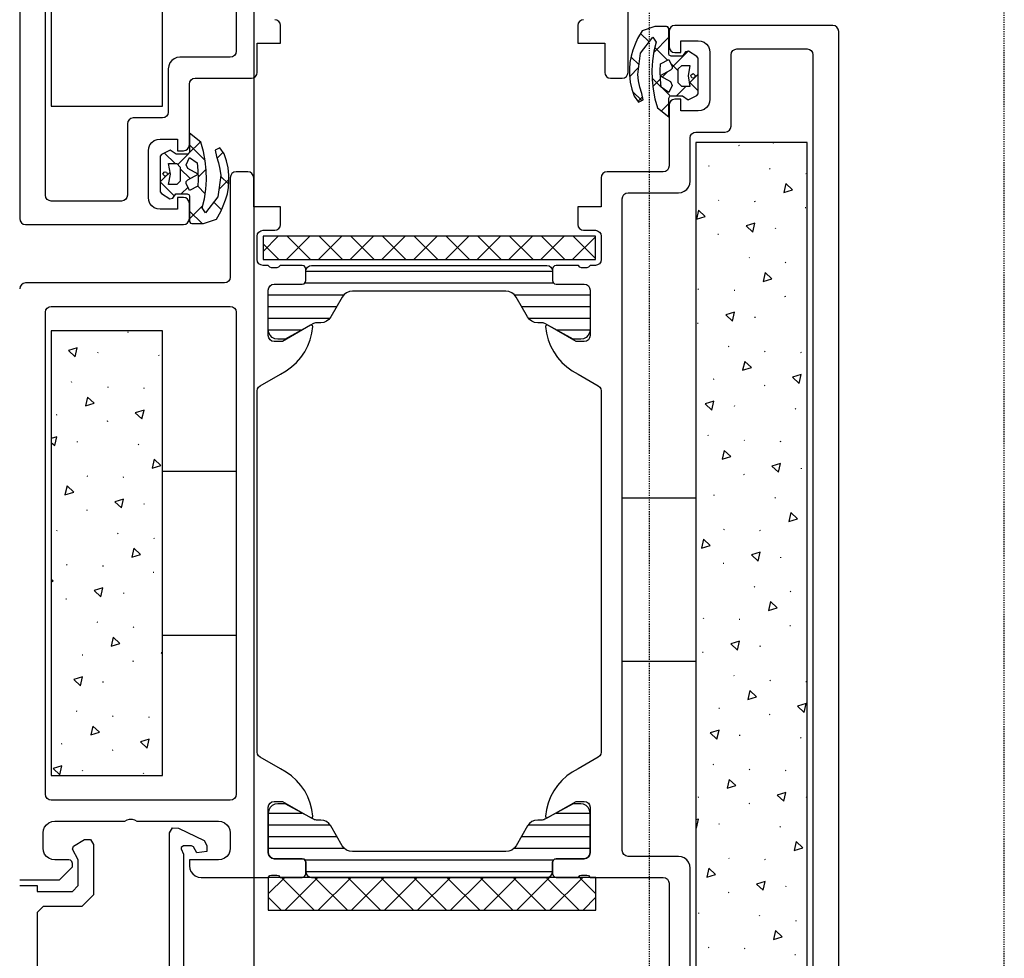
# Model space of a CAD drawing. Header units: millimetres. Extents: x -4577 to 1032787, y -66234 to 201209.
# Tile 14 of 256: x 15831 to 15915, y -53720 to -53639. Entities that reach past the tile are written whole.
import ezdxf

# ---------------------------------------------------------------- set-up
doc = ezdxf.new("R2010")
doc.units = ezdxf.units.MM
doc.linetypes.add('510_5_2OG_ELT_1004$0$11-07-22_DS_2OG$0$AUSGEZOGEN', pattern=[0])
doc.linetypes.add('510_5_2OG_ELT_1004$0$11-07-22_DS_2OG$0$VERDECKT2_S2', pattern=[0.17, 0.1, -0.07])
doc.layers.add('510_5_2OG_ELT_1004$0$11-07-22_DS_2OG$0$Nichttragende_Bauteile', color=8, linetype='510_5_2OG_ELT_1004$0$11-07-22_DS_2OG$0$AUSGEZOGEN')
doc.layers.add('510_5_2OG_ELT_1004$0$11-07-22_DS_2OG$0$Tragende_Bauteile', color=8, linetype='510_5_2OG_ELT_1004$0$11-07-22_DS_2OG$0$AUSGEZOGEN')

# ---------------------------------------------------------------- blocks, each defined once
blk = doc.blocks.new('510_5_2OG_ELT_1004')
at = {"layer": '510_5_2OG_ELT_1004$0$11-07-22_DS_2OG$0$Nichttragende_Bauteile', "linetype": '510_5_2OG_ELT_1004$0$11-07-22_DS_2OG$0$AUSGEZOGEN'}
for p, q in [((15850.898, -54861.698), (15850.898, -53590.751)), ((15884.058, -53640.212), (15883.678, -53640.872)), ((15884.669, -53641.157), (15883.937, -53640.424)), ((15884.669, -53641.157), (15883.937, -53640.424)), ((15885.148, -53639.822), (15884.058, -53640.212)), ((15886.148, -53639.822), (15885.148, -53639.822)), ((15886.268, -53639.852), (15886.148, -53639.822)), ((15886.358, -53640.017), (15886.17, -53639.829)), ((15886.358, -53640.017), (15886.17, -53639.829)), ((15886.358, -53640.012), (15886.268, -53639.852)), ((15886.358, -53642.162), (15886.358, -53640.012)), ((15883.468, -53641.342), (15883.278, -53641.862)), ((15883.678, -53640.872), (15883.468, -53641.342)), ((15883.938, -53642.112), (15884.978, -53640.752)), ((15884.978, -53640.752), (15885.258, -53641.162)), ((15886.358, -53640.752), (15885.064, -53642.046)), ((15886.358, -53640.752), (15885.064, -53642.046)), ((15885.258, -53641.162), (15885.078, -53641.952)), ((15883.278, -53641.862), (15883.118, -53642.382)), ((15883.688, -53643.932), (15883.938, -53642.112)), ((15885.078, -53641.952), (15884.958, -53642.762)), ((15886.237, -53642.724), (15885.15, -53641.637)), ((15886.237, -53642.724), (15885.15, -53641.637)), ((15886.388, -53642.282), (15886.358, -53642.162)), ((15887.988, -53641.951), (15886.628, -53643.311)), ((15887.988, -53641.951), (15886.628, -53643.311)), ((15887.768, -53641.992), (15887.518, -53642.362)), ((15888.028, -53641.942), (15887.768, -53641.992)), ((15888.748, -53642.412), (15888.028, -53641.942)), ((15883.018, -53642.912), (15882.988, -53643.462)), ((15883.118, -53642.382), (15883.018, -53642.912)), ((15883.8, -53643.116), (15883.11, -53642.426)), ((15883.8, -53643.116), (15883.11, -53642.426)), ((15884.958, -53642.762), (15884.908, -53643.572)), ((15885.608, -53643.592), (15885.648, -53643.022)), ((15885.648, -53643.022), (15886.358, -53642.662)), ((15886.358, -53642.662), (15886.628, -53643.252)), ((15886.558, -53642.362), (15886.388, -53642.282)), ((15887.148, -53643.635), (15886.512, -53642.999)), ((15887.148, -53643.635), (15886.512, -53642.999)), ((15887.518, -53642.362), (15886.558, -53642.362)), ((15888.848, -53642.542), (15888.748, -53642.412)), ((15888.848, -53645.582), (15888.848, -53642.542)), ((15882.988, -53643.462), (15882.988, -53643.962)), ((15883.769, -53643.341), (15883.004, -53644.106)), ((15883.769, -53643.341), (15883.004, -53644.106)), ((15883.748, -53644.482), (15883.688, -53643.932)), ((15884.908, -53643.572), (15884.928, -53644.392)), ((15885.628, -53644.352), (15885.608, -53643.592)), ((15886.498, -53643.572), (15885.618, -53644.062)), ((15886.199, -53643.739), (15885.785, -53644.154)), ((15886.199, -53643.739), (15885.785, -53644.154)), ((15886.628, -53643.412), (15886.498, -53643.572)), ((15886.628, -53643.252), (15886.628, -53643.412)), ((15887.148, -53643.462), (15887.448, -53643.162)), ((15887.148, -53644.662), (15887.148, -53643.462)), ((15887.448, -53643.162), (15888.148, -53643.162)), ((15888.148, -53643.162), (15887.988, -53644.062)), ((15888.848, -53643.919), (15888.096, -53644.671)), ((15888.848, -53643.919), (15888.096, -53644.671)), ((15888.258, -53643.962), (15888.428, -53643.862)), ((15888.428, -53643.862), (15888.628, -53644.062)), ((15882.988, -53643.962), (15883.058, -53644.592)), ((15883.058, -53644.592), (15883.188, -53645.202)), ((15883.868, -53645.022), (15883.748, -53644.482)), ((15886.478, -53645.793), (15884.924, -53644.24)), ((15886.478, -53645.793), (15884.924, -53644.24)), ((15884.928, -53644.392), (15885.008, -53645.202)), ((15885.627, -53644.312), (15884.984, -53644.955)), ((15885.627, -53644.312), (15884.984, -53644.955)), ((15885.618, -53644.062), (15886.498, -53644.542)), ((15885.698, -53645.012), (15885.628, -53644.352)), ((15886.498, -53644.542), (15886.638, -53644.862)), ((15887.448, -53644.962), (15887.148, -53644.662)), ((15887.988, -53644.062), (15888.148, -53644.962)), ((15888.848, -53645.335), (15888.077, -53644.564)), ((15888.848, -53645.335), (15888.077, -53644.564)), ((15888.228, -53644.062), (15888.258, -53643.962)), ((15888.328, -53644.232), (15888.228, -53644.062)), ((15888.428, -53644.262), (15888.328, -53644.232)), ((15888.528, -53644.232), (15888.428, -53644.262)), ((15888.628, -53644.062), (15888.528, -53644.232)), ((15883.188, -53645.202), (15883.378, -53645.802)), ((15884.028, -53646.172), (15883.248, -53645.392)), ((15884.028, -53646.172), (15883.248, -53645.392)), ((15884.038, -53645.552), (15883.868, -53645.022)), ((15884.148, -53646.112), (15884.038, -53645.552)), ((15885.008, -53645.202), (15885.158, -53646.002)), ((15886.358, -53645.472), (15885.698, -53645.012)), ((15886.638, -53644.862), (15886.358, -53645.472)), ((15887.804, -53644.963), (15886.994, -53645.773)), ((15887.804, -53644.963), (15886.994, -53645.773)), ((15888.148, -53644.962), (15887.448, -53644.962)), ((15888.738, -53645.722), (15888.848, -53645.582)), ((15883.378, -53645.802), (15883.758, -53646.302)), ((15884.095, -53645.844), (15883.705, -53646.234)), ((15884.095, -53645.844), (15883.705, -53646.234)), ((15883.758, -53646.302), (15884.148, -53646.112)), ((15885.158, -53646.002), (15885.378, -53646.792)), ((15886.358, -53646.409), (15885.716, -53647.052)), ((15886.358, -53646.409), (15885.716, -53647.052)), ((15886.358, -53645.972), (15886.438, -53645.802)), ((15886.358, -53647.542), (15886.358, -53645.972)), ((15886.438, -53645.802), (15886.558, -53645.772)), ((15886.558, -53645.772), (15887.508, -53645.772)), ((15887.508, -53645.772), (15887.998, -53646.112)), ((15887.998, -53646.112), (15888.738, -53645.722)), ((15885.378, -53646.792), (15886.358, -53647.542)), ((15846.358, -53649.713), (15845.378, -53648.963)), ((15845.378, -53648.963), (15845.378, -53650.533)), ((15846.316, -53649.681), (15845.301, -53650.697)), ((15846.316, -53649.681), (15845.301, -53650.697)), ((15846.578, -53650.503), (15846.358, -53649.713)), ((15843.738, -53650.393), (15842.998, -53650.783)), ((15844.144, -53651.543), (15843.251, -53650.65)), ((15844.144, -53651.543), (15843.251, -53650.65)), ((15844.228, -53650.733), (15843.738, -53650.393)), ((15845.378, -53650.533), (15845.298, -53650.703)), ((15846.727, -53651.297), (15845.378, -53649.948)), ((15846.727, -53651.297), (15845.378, -53649.948)), ((15846.728, -53651.303), (15846.578, -53650.503)), ((15847.978, -53650.203), (15847.588, -53650.393)), ((15847.588, -53650.393), (15847.698, -53650.953)), ((15848.257, -53650.57), (15847.74, -53651.086)), ((15848.257, -53650.57), (15847.74, -53651.086)), ((15848.358, -53650.703), (15847.978, -53650.203)), ((15892.357, -53650.001), (15892.295, -53650.02)), ((15842.998, -53650.783), (15842.888, -53650.923)), ((15842.888, -53650.923), (15842.888, -53653.963)), ((15845.178, -53650.733), (15844.228, -53650.733)), ((15845.293, -53650.704), (15844.371, -53651.626)), ((15845.293, -53650.704), (15844.371, -53651.626)), ((15845.098, -53651.643), (15845.378, -53651.033)), ((15845.298, -53650.703), (15845.178, -53650.733)), ((15845.378, -53651.033), (15846.038, -53651.493)), ((15846.038, -53651.493), (15846.108, -53652.153)), ((15846.808, -53652.113), (15846.728, -53651.303)), ((15847.698, -53650.953), (15847.868, -53651.483)), ((15847.868, -53651.483), (15847.988, -53652.023)), ((15848.548, -53651.303), (15848.358, -53650.703)), ((15848.678, -53651.913), (15848.548, -53651.303)), ((15843.108, -53652.443), (15843.208, -53652.273)), ((15843.208, -53652.273), (15843.308, -53652.243)), ((15843.308, -53652.243), (15843.408, -53652.273)), ((15843.408, -53652.273), (15843.508, -53652.443)), ((15843.719, -53652.279), (15843.488, -53652.51)), ((15843.719, -53652.279), (15843.488, -53652.51)), ((15843.748, -53652.443), (15843.588, -53651.543)), ((15843.588, -53651.543), (15844.288, -53651.543)), ((15844.288, -53651.543), (15844.588, -53651.843)), ((15844.588, -53651.843), (15844.588, -53653.043)), ((15845.428, -53652.827), (15844.588, -53651.987)), ((15845.428, -53652.827), (15844.588, -53651.987)), ((15845.238, -53651.963), (15845.098, -53651.643)), ((15846.118, -53652.443), (15845.238, -53651.963)), ((15846.108, -53652.153), (15846.128, -53652.913)), ((15846.799, -53652.027), (15846.122, -53652.704)), ((15846.799, -53652.027), (15846.122, -53652.704)), ((15846.828, -53652.933), (15846.808, -53652.113)), ((15847.988, -53652.023), (15848.048, -53652.573)), ((15848.748, -53652.543), (15848.678, -53651.913)), ((15889.761, -53651.737), (15889.746, -53651.8)), ((15895.012, -53652.015), (15894.964, -53651.971)), ((15843.421, -53652.577), (15842.888, -53653.11)), ((15843.421, -53652.577), (15842.888, -53653.11)), ((15844.096, -53654.323), (15842.888, -53653.115)), ((15844.096, -53654.323), (15842.888, -53653.115)), ((15843.308, -53652.643), (15843.108, -53652.443)), ((15843.478, -53652.543), (15843.308, -53652.643)), ((15843.508, -53652.443), (15843.478, -53652.543)), ((15843.588, -53653.343), (15843.748, -53652.443)), ((15844.588, -53653.043), (15844.288, -53653.343)), ((15845.108, -53653.093), (15845.238, -53652.933)), ((15845.108, -53653.253), (15845.108, -53653.093)), ((15845.238, -53652.933), (15846.118, -53652.443)), ((15846.128, -53652.913), (15846.088, -53653.483)), ((15846.778, -53653.743), (15846.828, -53652.933)), ((15848.048, -53652.573), (15847.798, -53654.393)), ((15848.748, -53652.907), (15847.883, -53653.771)), ((15848.748, -53652.907), (15847.883, -53653.771)), ((15848.734, -53653.304), (15848.043, -53652.613)), ((15848.734, -53653.304), (15848.043, -53652.613)), ((15848.718, -53653.593), (15848.748, -53653.043)), ((15848.748, -53653.043), (15848.748, -53652.543)), ((15898.047, -53652.382), (15898.094, -53652.427)), ((15842.888, -53653.963), (15842.988, -53654.093)), ((15844.288, -53653.343), (15843.588, -53653.343)), ((15845.254, -53653.572), (15844.683, -53654.143)), ((15845.254, -53653.572), (15844.683, -53654.143)), ((15845.378, -53653.843), (15845.108, -53653.253)), ((15846.088, -53653.483), (15845.378, -53653.843)), ((15846.722, -53654.121), (15846.086, -53653.484)), ((15846.722, -53654.121), (15846.086, -53653.484)), ((15846.658, -53654.553), (15846.778, -53653.743)), ((15848.618, -53654.123), (15848.718, -53653.593)), ((15896.343, -53653.256), (15896.167, -53654.016)), ((15896.167, -53654.016), (15896.913, -53653.788)), ((15896.913, -53653.788), (15896.343, -53653.256)), ((15842.988, -53654.093), (15843.708, -53654.563)), ((15843.708, -53654.563), (15843.968, -53654.513)), ((15843.968, -53654.513), (15844.218, -53654.143)), ((15844.218, -53654.143), (15845.178, -53654.143)), ((15845.178, -53654.143), (15845.348, -53654.223)), ((15845.348, -53654.223), (15845.378, -53654.343)), ((15845.378, -53654.343), (15845.378, -53656.493)), ((15846.478, -53655.343), (15846.658, -53654.553)), ((15847.798, -53654.393), (15846.758, -53655.753)), ((15848.112, -53655.511), (15847.45, -53654.848)), ((15848.112, -53655.511), (15847.45, -53654.848)), ((15848.268, -53655.163), (15848.458, -53654.643)), ((15848.458, -53654.643), (15848.618, -53654.123)), ((15890.588, -53654.663), (15890.635, -53654.707)), ((15893.681, -53654.777), (15893.743, -53654.758)), ((15846.527, -53655.127), (15845.378, -53656.277)), ((15846.527, -53655.127), (15845.378, -53656.277)), ((15846.456, -53656.683), (15845.378, -53655.605)), ((15846.456, -53656.683), (15845.378, -53655.605)), ((15846.758, -53655.753), (15846.478, -53655.343)), ((15847.678, -53656.293), (15848.058, -53655.633)), ((15848.058, -53655.633), (15848.268, -53655.163)), ((15898.062, -53655.321), (15897.999, -53655.34)), ((15845.378, -53656.493), (15845.468, -53656.653)), ((15846.588, -53656.683), (15847.678, -53656.293)), ((15888.708, -53656.297), (15889.454, -53656.069)), ((15845.468, -53656.653), (15845.588, -53656.683)), ((15845.588, -53656.683), (15846.588, -53656.683)), ((15895.466, -53657.056), (15895.451, -53657.12)), ((15852.965, -53657.753), (15851.668, -53659.05)), ((15855.68, -53657.753), (15853.68, -53659.753)), ((15855.736, -53659.753), (15853.736, -53657.753)), ((15858.395, -53657.753), (15856.395, -53659.753)), ((15858.451, -53659.753), (15856.451, -53657.753)), ((15861.11, -53657.753), (15859.11, -53659.753)), ((15861.167, -53659.753), (15859.167, -53657.753)), ((15863.826, -53657.753), (15861.826, -53659.753)), ((15863.882, -53659.753), (15861.882, -53657.753)), ((15866.541, -53657.753), (15864.541, -53659.753)), ((15866.597, -53659.753), (15864.597, -53657.753)), ((15869.256, -53657.753), (15867.256, -53659.753)), ((15869.313, -53659.753), (15867.313, -53657.753)), ((15871.972, -53657.753), (15869.972, -53659.753)), ((15872.028, -53659.753), (15870.028, -53657.753)), ((15874.687, -53657.753), (15872.687, -53659.753)), ((15874.743, -53659.753), (15872.743, -53657.753)), ((15877.402, -53657.753), (15875.402, -53659.753)), ((15877.459, -53659.753), (15875.459, -53657.753)), ((15880.068, -53657.803), (15878.117, -53659.753)), ((15880.068, -53659.647), (15878.174, -53657.753)), ((15890.602, -53657.602), (15890.54, -53657.621)), ((15853.021, -53659.753), (15851.668, -53658.4)), ((15893.257, -53659.615), (15893.21, -53659.571)), ((15855.318, -53660.753), (15876.418, -53660.753)), ((15896.292, -53659.982), (15896.34, -53660.027)), ((15894.588, -53660.857), (15894.413, -53661.617)), ((15894.413, -53661.617), (15895.159, -53661.389)), ((15895.159, -53661.389), (15894.588, -53660.857)), ((15855.228, -53661.753), (15876.508, -53661.753)), ((15888.833, -53662.263), (15888.881, -53662.307)), ((15891.926, -53662.377), (15891.989, -53662.358)), ((15852.118, -53662.753), (15858.595, -53662.753)), ((15858.442, -53662.953), (15857.461, -53664.653)), ((15873.141, -53662.753), (15879.618, -53662.753)), ((15874.275, -53664.653), (15873.294, -53662.953)), ((15896.307, -53662.921), (15896.245, -53662.94)), ((15852.118, -53663.753), (15857.98, -53663.753)), ((15873.756, -53663.753), (15879.618, -53663.753)), ((15852.118, -53664.753), (15857.384, -53664.753)), ((15874.352, -53664.753), (15879.618, -53664.753)), ((15891.956, -53664.251), (15891.21, -53664.479)), ((15891.21, -53664.479), (15891.78, -53665.011)), ((15891.78, -53665.011), (15891.956, -53664.251)), ((15893.711, -53664.657), (15893.696, -53664.72)), ((15852.118, -53665.753), (15855.011, -53665.753)), ((15876.725, -53665.753), (15879.618, -53665.753)), ((15888.848, -53665.202), (15888.786, -53665.221)), ((15840.143, -53665.965), (15840.081, -53665.984)), ((15835.792, -53667.295), (15835.046, -53667.523)), ((15835.616, -53668.055), (15835.792, -53667.295)), ((15891.503, -53667.215), (15891.455, -53667.171)), ((15835.046, -53667.523), (15835.616, -53668.055)), ((15837.547, -53667.7), (15837.532, -53667.764)), ((15842.798, -53667.979), (15842.75, -53667.934)), ((15894.538, -53667.583), (15894.585, -53667.627)), ((15897.631, -53667.696), (15897.693, -53667.677)), ((15892.658, -53669.217), (15893.404, -53668.989)), ((15890.172, -53669.977), (15890.234, -53669.958)), ((15897.485, -53670.331), (15897.66, -53669.571)), ((15835.338, -53670.259), (15835.291, -53670.215)), ((15838.373, -53670.626), (15838.421, -53670.671)), ((15841.467, -53670.74), (15841.529, -53670.721)), ((15894.552, -53670.521), (15894.49, -53670.54)), ((15836.67, -53671.5), (15836.494, -53672.26)), ((15837.24, -53672.032), (15836.67, -53671.5)), ((15836.494, -53672.26), (15837.24, -53672.032)), ((15891.956, -53672.257), (15891.942, -53672.32)), ((15897.207, -53672.535), (15897.16, -53672.491)), ((15834.008, -53673.021), (15834.07, -53673.002)), ((15841.496, -53672.615), (15840.75, -53672.843)), ((15840.75, -53672.843), (15841.321, -53673.375)), ((15841.321, -53673.375), (15841.496, -53672.615)), ((15838.388, -53673.565), (15838.326, -53673.584)), ((15834.037, -53674.895), (15833.568, -53675.039)), ((15833.862, -53675.655), (15834.037, -53674.895)), ((15889.748, -53674.815), (15889.701, -53674.771)), ((15833.568, -53675.381), (15833.862, -53675.655)), ((15835.792, -53675.3), (15835.778, -53675.364)), ((15841.043, -53675.579), (15840.995, -53675.534)), ((15892.783, -53675.183), (15892.831, -53675.227)), ((15895.876, -53675.296), (15895.939, -53675.277)), ((15891.079, -53676.057), (15890.904, -53676.817)), ((15890.904, -53676.817), (15891.65, -53676.589)), ((15891.649, -53676.589), (15891.079, -53676.057)), ((15842.199, -53677.58), (15842.945, -53677.352)), ((15897.661, -53677.576), (15897.646, -53677.64)), ((15833.584, -53677.859), (15833.568, -53677.844)), ((15836.619, -53678.226), (15836.666, -53678.271)), ((15839.712, -53678.34), (15839.774, -53678.321)), ((15849.368, -53677.853), (15843.068, -53677.853)), ((15892.798, -53678.121), (15892.736, -53678.14)), ((15834.915, -53679.101), (15834.739, -53679.861)), ((15835.485, -53679.632), (15834.915, -53679.101)), ((15834.739, -53679.861), (15835.485, -53679.633)), ((15882.368, -53680.103), (15888.668, -53680.103)), ((15890.202, -53679.857), (15890.187, -53679.92)), ((15895.453, -53680.135), (15895.405, -53680.091)), ((15839.742, -53680.215), (15838.996, -53680.443)), ((15838.996, -53680.443), (15839.566, -53680.975)), ((15839.566, -53680.975), (15839.742, -53680.215)), ((15841.497, -53680.62), (15841.482, -53680.683)), ((15836.634, -53681.165), (15836.571, -53681.184)), ((15896.608, -53682.136), (15897.354, -53681.908)), ((15834.038, -53682.901), (15834.023, -53682.964)), ((15839.288, -53683.179), (15839.241, -53683.135)), ((15891.028, -53682.783), (15891.076, -53682.827)), ((15894.122, -53682.897), (15894.184, -53682.877)), ((15842.323, -53683.546), (15842.371, -53683.59)), ((15889.324, -53683.657), (15889.149, -53684.417)), ((15889.149, -53684.417), (15889.895, -53684.189)), ((15889.895, -53684.189), (15889.324, -53683.657)), ((15840.619, -53684.42), (15840.444, -53685.18)), ((15840.444, -53685.18), (15841.19, -53684.952)), ((15841.19, -53684.952), (15840.619, -53684.42)), ((15895.906, -53685.176), (15895.892, -53685.24)), ((15834.864, -53685.826), (15834.912, -53685.871)), ((15837.958, -53685.94), (15838.02, -53685.921)), ((15891.043, -53685.721), (15890.981, -53685.74)), ((15842.338, -53686.485), (15842.276, -53686.504)), ((15833.731, -53687.233), (15833.568, -53687.081)), ((15833.568, -53687.282), (15833.731, -53687.233)), ((15893.698, -53687.735), (15893.65, -53687.691)), ((15837.241, -53688.043), (15837.811, -53688.575)), ((15839.742, -53688.22), (15839.728, -53688.283)), ((15896.733, -53688.102), (15896.78, -53688.147)), ((15834.879, -53688.765), (15834.817, -53688.784)), ((15895.029, -53688.976), (15894.854, -53689.736)), ((15895.599, -53689.508), (15895.029, -53688.976)), ((15894.854, -53689.736), (15895.599, -53689.508)), ((15837.534, -53690.779), (15837.486, -53690.735)), ((15889.274, -53690.383), (15889.321, -53690.427)), ((15892.367, -53690.497), (15892.429, -53690.478)), ((15896.748, -53691.041), (15896.686, -53691.06)), ((15840.569, -53691.146), (15840.616, -53691.19)), ((15843.068, -53691.853), (15849.368, -53691.853)), ((15838.865, -53692.02), (15838.689, -53692.78)), ((15838.689, -53692.78), (15839.435, -53692.552)), ((15839.435, -53692.552), (15838.865, -53692.02)), ((15892.221, -53693.131), (15892.397, -53692.371)), ((15836.203, -53693.54), (15836.265, -53693.521)), ((15843.068, -53693.325), (15842.946, -53693.363)), ((15842.946, -53693.363), (15843.068, -53693.477)), ((15889.289, -53693.321), (15889.226, -53693.34)), ((15894.152, -53692.776), (15894.137, -53692.84)), ((15840.584, -53694.085), (15840.521, -53694.104)), ((15888.668, -53694.103), (15882.368, -53694.103)), ((15837.988, -53695.82), (15837.973, -53695.884)), ((15891.943, -53695.335), (15891.896, -53695.291)), ((15894.978, -53695.702), (15895.026, -53695.747)), ((15898.072, -53695.816), (15898.134, -53695.797)), ((15893.274, -53696.576), (15893.099, -53697.336)), ((15893.845, -53697.108), (15893.274, -53696.576)), ((15893.099, -53697.337), (15893.845, -53697.108)), ((15897.926, -53698.451), (15898.101, -53697.691)), ((15835.779, -53698.379), (15835.732, -53698.335)), ((15890.613, -53698.097), (15890.675, -53698.078)), ((15894.993, -53698.641), (15894.931, -53698.66)), ((15838.814, -53698.746), (15838.862, -53698.79)), ((15841.908, -53698.86), (15841.97, -53698.841)), ((15837.11, -53699.62), (15836.935, -53700.38)), ((15836.935, -53700.38), (15837.681, -53700.152)), ((15837.681, -53700.152), (15837.11, -53699.62)), ((15834.448, -53701.14), (15834.511, -53701.121)), ((15841.191, -53700.963), (15841.761, -53701.495)), ((15892.397, -53700.377), (15892.383, -53700.44)), ((15897.648, -53700.655), (15897.6, -53700.61)), ((15838.829, -53701.685), (15838.767, -53701.704)), ((15834.478, -53703.015), (15833.732, -53703.243)), ((15836.233, -53703.42), (15836.218, -53703.484)), ((15841.484, -53703.699), (15841.436, -53703.654)), ((15890.189, -53702.935), (15890.141, -53702.891)), ((15893.224, -53703.302), (15893.271, -53703.347)), ((15896.317, -53703.416), (15896.379, -53703.397)), ((15888.858, -53705.697), (15888.92, -53705.678)), ((15898.102, -53705.696), (15898.087, -53705.759)), ((15852.118, -53707.053), (15855.011, -53707.053)), ((15876.725, -53707.053), (15879.618, -53707.053)), ((15893.238, -53706.241), (15893.176, -53706.26)), ((15888.887, -53707.571), (15888.668, -53707.638)), ((15843.668, -53708.753), (15843.928, -53708.313)), ((15843.928, -53708.313), (15844.438, -53708.333)), ((15844.438, -53708.333), (15846.628, -53709.403)), ((15852.118, -53708.053), (15857.384, -53708.053)), ((15858.442, -53709.853), (15857.461, -53708.153)), ((15874.275, -53708.153), (15873.294, -53709.853)), ((15874.352, -53708.053), (15879.618, -53708.053)), ((15890.643, -53707.977), (15890.628, -53708.04)), ((15895.893, -53708.255), (15895.846, -53708.211)), ((15835.468, -53709.873), (15836.418, -53709.323)), ((15836.418, -53709.323), (15836.918, -53709.323)), ((15836.918, -53709.323), (15837.168, -53709.753)), ((15843.668, -53732.853), (15843.668, -53708.753)), ((15846.628, -53709.403), (15846.868, -53709.833)), ((15852.118, -53709.053), (15857.98, -53709.053)), ((15873.756, -53709.053), (15879.618, -53709.053)), ((15835.388, -53710.133), (15835.468, -53709.873)), ((15835.868, -53711.053), (15835.388, -53710.133)), ((15837.168, -53709.753), (15837.168, -53714.053)), ((15844.868, -53709.853), (15844.678, -53709.983)), ((15844.678, -53709.983), (15844.678, -53710.103)), ((15844.678, -53710.103), (15844.868, -53710.553)), ((15845.548, -53709.853), (15844.868, -53709.853)), ((15845.718, -53709.953), (15845.548, -53709.853)), ((15846.008, -53710.453), (15845.718, -53709.953)), ((15846.868, -53710.353), (15846.008, -53710.453)), ((15846.868, -53709.833), (15846.868, -53710.353)), ((15852.118, -53710.053), (15858.595, -53710.053)), ((15873.141, -53710.053), (15879.618, -53710.053)), ((15835.868, -53713.253), (15835.868, -53711.053)), ((15844.868, -53710.553), (15844.868, -53732.853)), ((15855.228, -53711.053), (15876.508, -53711.053)), ((15891.469, -53710.903), (15891.517, -53710.947)), ((15894.563, -53711.016), (15894.625, -53710.997)), ((15855.318, -53712.053), (15876.418, -53712.053)), ((15852.118, -53713.968), (15853.533, -53712.553)), ((15853.247, -53712.553), (15856.047, -53715.353)), ((15853.561, -53715.353), (15856.361, -53712.553)), ((15856.076, -53712.553), (15858.876, -53715.353)), ((15856.39, -53715.353), (15859.19, -53712.553)), ((15858.904, -53712.553), (15861.704, -53715.353)), ((15859.218, -53715.353), (15862.018, -53712.553)), ((15861.732, -53712.553), (15864.532, -53715.353)), ((15862.047, -53715.353), (15864.847, -53712.553)), ((15864.561, -53712.553), (15867.361, -53715.353)), ((15864.875, -53715.353), (15867.675, -53712.553)), ((15867.389, -53712.553), (15870.189, -53715.353)), ((15867.703, -53715.353), (15870.503, -53712.553)), ((15870.218, -53712.553), (15873.018, -53715.353)), ((15870.532, -53715.353), (15873.332, -53712.553)), ((15873.046, -53712.553), (15875.846, -53715.353)), ((15873.36, -53715.353), (15876.16, -53712.553)), ((15875.875, -53712.553), (15878.675, -53715.353)), ((15876.189, -53715.353), (15878.989, -53712.553)), ((15878.703, -53712.553), (15880.118, -53713.968)), ((15889.59, -53712.537), (15890.336, -53712.309)), ((15830.868, -53713.253), (15832.368, -53713.253)), ((15832.368, -53713.253), (15832.368, -53713.753)), ((15832.368, -53713.753), (15835.368, -53713.753)), ((15835.368, -53713.753), (15835.868, -53713.253)), ((15896.347, -53713.296), (15896.332, -53713.36)), ((15837.168, -53714.053), (15836.168, -53715.053)), ((15852.118, -53714.252), (15853.219, -53715.353)), ((15879.017, -53715.353), (15880.118, -53714.252)), ((15891.484, -53713.841), (15891.422, -53713.86)), ((15832.868, -53715.053), (15832.368, -53715.553)), ((15836.168, -53715.053), (15832.868, -53715.053)), ((15832.368, -53715.553), (15832.368, -53732.853)), ((15888.888, -53715.577), (15888.873, -53715.64)), ((15894.139, -53715.855), (15894.091, -53715.811)), ((15897.174, -53716.222), (15897.221, -53716.266)), ((15895.294, -53717.856), (15896.04, -53717.628)), ((15889.714, -53718.503), (15889.762, -53718.547)), ((15892.808, -53718.616), (15892.87, -53718.597)), ((15897.188, -53719.161), (15897.126, -53719.18))]:
    blk.add_line(p, q, dxfattribs=at)
for points in [[(15830.869, -53590.751), (15830.869, -53656.251), (15830.907, -53656.443), (15831.015, -53656.605), (15831.177, -53656.713), (15831.369, -53656.751), (15844.869, -53656.751), (15845.06, -53656.713), (15845.222, -53656.605), (15845.331, -53656.443), (15845.369, -53656.251), (15845.369, -53654.951), (15845.331, -53654.76), (15845.222, -53654.598), (15845.06, -53654.489), (15844.869, -53654.451), (15844.369, -53654.451), (15844.369, -53655.451), (15842.869, -53655.451), (15842.61, -53655.417), (15842.369, -53655.317), (15842.161, -53655.158), (15842.003, -53654.951), (15841.903, -53654.71), (15841.869, -53654.451), (15841.869, -53650.451), (15841.903, -53650.192), (15842.003, -53649.951), (15842.161, -53649.744), (15842.369, -53649.585), (15842.61, -53649.485), (15842.869, -53649.451), (15844.369, -53649.451), (15844.369, -53650.451), (15844.869, -53650.451), (15845.06, -53650.413), (15845.222, -53650.305), (15845.331, -53650.142), (15845.369, -53649.951), (15845.369, -53644.751), (15845.407, -53644.56), (15845.515, -53644.398), (15845.677, -53644.289), (15845.869, -53644.251), (15850.669, -53644.251), (15850.86, -53644.213), (15851.022, -53644.105), (15851.131, -53643.943), (15851.169, -53643.751), (15851.169, -53641.251), (15853.169, -53641.251), (15853.169, -53639.751), (15853.131, -53639.56), (15853.022, -53639.398), (15852.86, -53639.289), (15852.669, -53639.251)], [(15879.069, -53639.251), (15878.877, -53639.289), (15878.715, -53639.397), (15878.607, -53639.56), (15878.569, -53639.751), (15878.569, -53641.251), (15880.869, -53641.251), (15880.869, -53643.751), (15880.907, -53643.943), (15881.015, -53644.105), (15881.177, -53644.213), (15881.369, -53644.251), (15882.369, -53644.251), (15882.56, -53644.213), (15882.722, -53644.105), (15882.831, -53643.943), (15882.869, -53643.751), (15882.869, -53635.251)], [(15839.569, -53654.751), (15833.569, -53654.751), (15833.377, -53654.713), (15833.215, -53654.605), (15833.107, -53654.443), (15833.069, -53654.251), (15833.069, -53598.051)], [(15849.369, -53598.051), (15849.369, -53641.951), (15849.331, -53642.143), (15849.222, -53642.305), (15849.06, -53642.413), (15848.869, -53642.451), (15844.569, -53642.451), (15844.31, -53642.485), (15844.068, -53642.585), (15843.861, -53642.744), (15843.702, -53642.951), (15843.603, -53643.192), (15843.569, -53643.451), (15843.569, -53647.151), (15843.531, -53647.343), (15843.422, -53647.505), (15843.26, -53647.613), (15843.069, -53647.651), (15840.569, -53647.651), (15840.377, -53647.689), (15840.215, -53647.798), (15840.107, -53647.96), (15840.069, -53648.151), (15840.069, -53654.251), (15840.031, -53654.443), (15839.922, -53654.605), (15839.76, -53654.713), (15839.569, -53654.751)], [(15900.868, -53734.253), (15900.868, -53640.253), (15900.83, -53640.062), (15900.722, -53639.899), (15900.559, -53639.791), (15900.368, -53639.753), (15886.868, -53639.753), (15886.677, -53639.791), (15886.514, -53639.899), (15886.406, -53640.062), (15886.368, -53640.253), (15886.368, -53641.553), (15886.406, -53641.744), (15886.514, -53641.907), (15886.677, -53642.015), (15886.868, -53642.053), (15887.368, -53642.053), (15887.368, -53641.053), (15888.868, -53641.053), (15889.127, -53641.087), (15889.368, -53641.187), (15889.575, -53641.346), (15889.734, -53641.553), (15889.834, -53641.794), (15889.868, -53642.053), (15889.868, -53646.053), (15889.834, -53646.312), (15889.734, -53646.553), (15889.575, -53646.76), (15889.368, -53646.919), (15889.127, -53647.019), (15888.868, -53647.053), (15887.368, -53647.053), (15887.368, -53646.053), (15886.868, -53646.053), (15886.677, -53646.091), (15886.514, -53646.2), (15886.406, -53646.362), (15886.368, -53646.553), (15886.368, -53651.753), (15886.33, -53651.944), (15886.222, -53652.107), (15886.059, -53652.215), (15885.868, -53652.253), (15881.068, -53652.253), (15880.877, -53652.291), (15880.714, -53652.399), (15880.606, -53652.562), (15880.568, -53652.753), (15880.568, -53655.253), (15878.568, -53655.253), (15878.568, -53656.753), (15878.606, -53656.944), (15878.714, -53657.107), (15878.877, -53657.215), (15879.068, -53657.253), (15880.068, -53657.253), (15880.259, -53657.291), (15880.422, -53657.399), (15880.53, -53657.562), (15880.568, -53657.753), (15880.568, -53659.753), (15880.53, -53659.944), (15880.422, -53660.107), (15880.259, -53660.215), (15880.068, -53660.253), (15879.618, -53660.253), (15879.495, -53660.413), (15879.345, -53660.453), (15878.891, -53660.453), (15878.741, -53660.413), (15878.618, -53660.253), (15876.718, -53660.253), (15876.568, -53660.293), (15876.458, -53660.403), (15876.418, -53660.553), (15876.418, -53661.553), (15876.458, -53661.703), (15876.568, -53661.813), (15876.718, -53661.853), (15879.118, -53661.853), (15879.309, -53661.891), (15879.472, -53662), (15879.58, -53662.162), (15879.618, -53662.353), (15879.618, -53666.253), (15879.58, -53666.444), (15879.472, -53666.607), (15879.309, -53666.715), (15879.118, -53666.753), (15878.418, -53666.753), (15876.013, -53665.365), (15875.926, -53665.356), (15875.851, -53665.402), (15875.818, -53665.484), (15875.895, -53666.049), (15876.037, -53666.602), (15876.242, -53667.135), (15876.508, -53667.64), (15876.83, -53668.111), (15877.205, -53668.542), (15877.627, -53668.926), (15878.091, -53669.259), (15878.59, -53669.536), (15880.318, -53670.533), (15880.451, -53670.645), (15880.538, -53670.795), (15880.568, -53670.966), (15880.568, -53701.84), (15880.538, -53702.011), (15880.451, -53702.162), (15880.318, -53702.273), (15878.59, -53703.27), (15878.091, -53703.547), (15877.627, -53703.88), (15877.205, -53704.264), (15876.83, -53704.695), (15876.508, -53705.166), (15876.242, -53705.671), (15876.037, -53706.204), (15875.895, -53706.757), (15875.818, -53707.323), (15875.851, -53707.404), (15875.926, -53707.45), (15876.013, -53707.441), (15878.418, -53706.053), (15879.118, -53706.053), (15879.309, -53706.091), (15879.472, -53706.2), (15879.58, -53706.362), (15879.618, -53706.553)], [(15888.168, -53725.153), (15888.168, -53711.753), (15888.134, -53711.494), (15888.034, -53711.253), (15887.875, -53711.046), (15887.668, -53710.887), (15887.427, -53710.787), (15887.168, -53710.753), (15882.868, -53710.753), (15882.677, -53710.715), (15882.514, -53710.607), (15882.406, -53710.445), (15882.368, -53710.253), (15882.368, -53654.553), (15882.406, -53654.362), (15882.514, -53654.199), (15882.677, -53654.091), (15882.868, -53654.053), (15887.168, -53654.053), (15887.427, -53654.019), (15887.668, -53653.919), (15887.875, -53653.76), (15888.034, -53653.553), (15888.134, -53653.312), (15888.168, -53653.053), (15888.168, -53649.353), (15888.206, -53649.162), (15888.314, -53648.999), (15888.477, -53648.891), (15888.668, -53648.853), (15891.168, -53648.853), (15891.359, -53648.815), (15891.522, -53648.707), (15891.63, -53648.544), (15891.668, -53648.353), (15891.668, -53642.253), (15891.706, -53642.062), (15891.814, -53641.899), (15891.977, -53641.791), (15892.168, -53641.753)], [(15892.168, -53641.753), (15898.168, -53641.753), (15898.359, -53641.791), (15898.522, -53641.899), (15898.63, -53642.062), (15898.668, -53642.253), (15898.668, -53732.253), (15898.63, -53732.444), (15898.522, -53732.607), (15898.359, -53732.715), (15898.168, -53732.753), (15892.168, -53732.753)], [(15895.227, -53649.753), (15895.29, -53649.811), (15895.303, -53649.753)], [(15852.118, -53660.253), (15851.668, -53660.253), (15851.477, -53660.215), (15851.314, -53660.107), (15851.206, -53659.944), (15851.168, -53659.753), (15851.168, -53657.753), (15851.206, -53657.562), (15851.314, -53657.399), (15851.477, -53657.291), (15851.668, -53657.253), (15852.668, -53657.253), (15852.859, -53657.215), (15853.022, -53657.107), (15853.13, -53656.944), (15853.168, -53656.753), (15853.168, -53655.253), (15850.868, -53655.253), (15850.868, -53652.753), (15850.83, -53652.562), (15850.722, -53652.399), (15850.559, -53652.291), (15850.368, -53652.253), (15849.368, -53652.253), (15849.177, -53652.291), (15849.014, -53652.399), (15848.906, -53652.562), (15848.868, -53652.753), (15848.868, -53661.253), (15848.83, -53661.444), (15848.722, -53661.607), (15848.559, -53661.715), (15848.368, -53661.753), (15831.368, -53661.753), (15831.177, -53661.791), (15831.014, -53661.899), (15830.906, -53662.062), (15830.868, -53662.253)], [(15830.868, -53712.753), (15834.268, -53712.753), (15835.368, -53711.653), (15835.368, -53711.353), (15835.328, -53711.203), (15835.218, -53711.093), (15835.068, -53711.053), (15833.868, -53711.053), (15833.609, -53711.019), (15833.368, -53710.919), (15833.161, -53710.76), (15833.002, -53710.553)], [(15889.454, -53656.069), (15888.884, -53655.537), (15888.708, -53656.297)], [(15893.71, -53656.651), (15892.965, -53656.879), (15893.535, -53657.411), (15893.711, -53656.651)], [(15880.068, -53659.753), (15880.068, -53657.753), (15851.668, -53657.753), (15851.668, -53659.753), (15880.068, -53659.753)], [(15855.981, -53665.216), (15853.568, -53666.553), (15852.918, -53666.553), (15852.671, -53666.514), (15852.448, -53666.4), (15852.271, -53666.223), (15852.157, -53666), (15852.118, -53665.753), (15852.118, -53662.353), (15852.156, -53662.162), (15852.264, -53662), (15852.427, -53661.891), (15852.618, -53661.853), (15855.018, -53661.853), (15855.168, -53661.813), (15855.278, -53661.703), (15855.318, -53661.553), (15855.318, -53660.753), (15855.356, -53660.562), (15855.464, -53660.4), (15855.627, -53660.291), (15855.818, -53660.253), (15875.918, -53660.253), (15876.109, -53660.291), (15876.271, -53660.4), (15876.38, -53660.562), (15876.418, -53660.753), (15876.418, -53661.553), (15876.458, -53661.703), (15876.568, -53661.813), (15876.718, -53661.853), (15879.118, -53661.853)], [(15852.118, -53666.253), (15852.118, -53662.353), (15852.156, -53662.162), (15852.264, -53662), (15852.427, -53661.891), (15852.618, -53661.853), (15855.018, -53661.853), (15855.168, -53661.813), (15855.278, -53661.703), (15855.318, -53661.553), (15855.318, -53660.553), (15855.278, -53660.403), (15855.168, -53660.293), (15855.018, -53660.253), (15853.118, -53660.253), (15852.995, -53660.413), (15852.845, -53660.453), (15852.391, -53660.453), (15852.241, -53660.413), (15852.118, -53660.253)], [(15873.294, -53662.953), (15873.135, -53662.746), (15872.928, -53662.587), (15872.687, -53662.487), (15872.428, -53662.453), (15859.308, -53662.453), (15859.049, -53662.487), (15858.808, -53662.587), (15858.601, -53662.746), (15858.442, -53662.953)], [(15879.618, -53662.353), (15879.618, -53665.753), (15879.579, -53666), (15879.465, -53666.223), (15879.288, -53666.4), (15879.065, -53666.514), (15878.818, -53666.553), (15878.168, -53666.553), (15875.755, -53665.216)], [(15879.118, -53661.853), (15879.309, -53661.891), (15879.472, -53662), (15879.58, -53662.162), (15879.618, -53662.353)], [(15833.377, -53705.915), (15833.214, -53705.807), (15833.106, -53705.644), (15833.068, -53705.453), (15833.068, -53664.253), (15833.106, -53664.062)], [(15833.106, -53664.062), (15833.214, -53663.899), (15833.377, -53663.791), (15833.568, -53663.753), (15848.868, -53663.753), (15849.059, -53663.791), (15849.222, -53663.899), (15849.33, -53664.062), (15849.368, -53664.253), (15849.368, -53705.453), (15849.33, -53705.644), (15849.222, -53705.807), (15849.059, -53705.915), (15848.868, -53705.953), (15833.568, -53705.953), (15833.377, -53705.915)], [(15857.461, -53664.653), (15857.302, -53664.86), (15857.095, -53665.019), (15856.854, -53665.119), (15856.595, -53665.153), (15856.223, -53665.153), (15856.139, -53665.16), (15856.058, -53665.181), (15855.981, -53665.216)], [(15875.755, -53665.216), (15875.678, -53665.181), (15875.597, -53665.16), (15875.513, -53665.153), (15875.141, -53665.153), (15874.882, -53665.119), (15874.641, -53665.019), (15874.434, -53664.86), (15874.275, -53664.653)], [(15852.118, -53706.553), (15852.156, -53706.362), (15852.264, -53706.2), (15852.427, -53706.091), (15852.618, -53706.053), (15853.318, -53706.053), (15855.722, -53707.441), (15855.81, -53707.45), (15855.885, -53707.404), (15855.918, -53707.323), (15855.841, -53706.757), (15855.699, -53706.204), (15855.494, -53705.671), (15855.228, -53705.166), (15854.906, -53704.695), (15854.531, -53704.264), (15854.109, -53703.88), (15853.645, -53703.547), (15853.146, -53703.27), (15851.418, -53702.273), (15851.285, -53702.162), (15851.198, -53702.011), (15851.168, -53701.84), (15851.168, -53670.966), (15851.198, -53670.795), (15851.285, -53670.645), (15851.418, -53670.533), (15853.146, -53669.536), (15853.645, -53669.259), (15854.109, -53668.926), (15854.531, -53668.542), (15854.906, -53668.111), (15855.228, -53667.64), (15855.494, -53667.135), (15855.699, -53666.602), (15855.841, -53666.049), (15855.918, -53665.484), (15855.885, -53665.402), (15855.81, -53665.356), (15855.722, -53665.365), (15853.318, -53666.753), (15852.618, -53666.753), (15852.427, -53666.715), (15852.264, -53666.607), (15852.156, -53666.444), (15852.118, -53666.253)], [(15893.404, -53668.989), (15892.834, -53668.457), (15892.658, -53669.217)], [(15897.66, -53669.571), (15896.914, -53669.799), (15897.485, -53670.331)], [(15889.455, -53672.08), (15890.026, -53672.611), (15890.201, -53671.851), (15889.455, -53672.08)], [(15842.945, -53677.352), (15842.374, -53676.82), (15842.199, -53677.58)], [(15895.906, -53677.171), (15895.16, -53677.399), (15895.73, -53677.931), (15895.906, -53677.171)], [(15897.354, -53681.908), (15896.784, -53681.376), (15896.608, -53682.136)], [(15893.976, -53685.531), (15894.151, -53684.771), (15893.405, -53684.999), (15893.976, -53685.531)], [(15837.812, -53688.575), (15837.987, -53687.815), (15837.241, -53688.043)], [(15892.397, -53692.371), (15891.651, -53692.599), (15892.221, -53693.131)], [(15836.232, -53695.415), (15835.486, -53695.643), (15836.057, -53696.175), (15836.232, -53695.415)], [(15898.101, -53697.691), (15897.355, -53697.919), (15897.926, -53698.451)], [(15841.761, -53701.495), (15841.937, -53700.735), (15841.191, -53700.963)], [(15833.732, -53703.243), (15834.302, -53703.775), (15834.478, -53703.015)], [(15840.258, -53707.562), (15840.478, -53707.562), (15840.688, -53707.627), (15840.868, -53707.753), (15847.868, -53707.753), (15848.127, -53707.787), (15848.368, -53707.887), (15848.575, -53708.046), (15848.734, -53708.253), (15848.834, -53708.494), (15848.868, -53708.753), (15848.868, -53710.053), (15848.834, -53710.312), (15848.734, -53710.553), (15848.575, -53710.76), (15848.368, -53710.919), (15848.127, -53711.019), (15847.868, -53711.053), (15845.368, -53711.053), (15845.368, -53711.553), (15845.402, -53711.812), (15845.502, -53712.053), (15845.661, -53712.26), (15845.868, -53712.419), (15846.109, -53712.519), (15846.368, -53712.553), (15852.118, -53712.553), (15852.241, -53712.393), (15852.391, -53712.353), (15852.845, -53712.353), (15852.995, -53712.393), (15853.118, -53712.553), (15855.018, -53712.553), (15855.168, -53712.513), (15855.278, -53712.403), (15855.318, -53712.253), (15855.318, -53711.253), (15855.278, -53711.103), (15855.168, -53710.993), (15855.018, -53710.953), (15852.618, -53710.953), (15852.427, -53710.915), (15852.264, -53710.807), (15852.156, -53710.644), (15852.118, -53710.453), (15852.118, -53706.553)], [(15852.918, -53706.253), (15852.671, -53706.292), (15852.448, -53706.406), (15852.271, -53706.583), (15852.157, -53706.806), (15852.118, -53707.053), (15852.118, -53710.453), (15852.156, -53710.644), (15852.264, -53710.807), (15852.427, -53710.915), (15852.618, -53710.953), (15855.018, -53710.953), (15855.168, -53710.993), (15855.278, -53711.103), (15855.318, -53711.253), (15855.318, -53712.053), (15855.356, -53712.244), (15855.464, -53712.407), (15855.627, -53712.515), (15855.818, -53712.553), (15875.918, -53712.553), (15876.109, -53712.515), (15876.271, -53712.407), (15876.38, -53712.244), (15876.418, -53712.053), (15876.418, -53711.253), (15876.458, -53711.103), (15876.568, -53710.993), (15876.718, -53710.953), (15879.118, -53710.953), (15879.309, -53710.915), (15879.472, -53710.807), (15879.58, -53710.644), (15879.618, -53710.453), (15879.618, -53707.053), (15879.579, -53706.806), (15879.465, -53706.583), (15879.288, -53706.406), (15879.065, -53706.292), (15878.818, -53706.253)], [(15855.981, -53707.59), (15853.568, -53706.253), (15852.918, -53706.253)], [(15878.818, -53706.253), (15878.168, -53706.253), (15875.755, -53707.59)], [(15879.618, -53706.553), (15879.618, -53710.453), (15879.58, -53710.644), (15879.472, -53710.807), (15879.309, -53710.915), (15879.118, -53710.953), (15876.718, -53710.953), (15876.568, -53710.993), (15876.458, -53711.103), (15876.418, -53711.253), (15876.418, -53712.253), (15876.458, -53712.403), (15876.568, -53712.513), (15876.718, -53712.553), (15878.618, -53712.553), (15878.741, -53712.393), (15878.891, -53712.353), (15879.345, -53712.353), (15879.495, -53712.393), (15879.618, -53712.553), (15885.868, -53712.553), (15886.059, -53712.591), (15886.222, -53712.699), (15886.33, -53712.862), (15886.368, -53713.053), (15886.368, -53727.953)], [(15833.002, -53710.553), (15832.902, -53710.312), (15832.868, -53710.053), (15832.868, -53708.753), (15832.902, -53708.494), (15833.002, -53708.253), (15833.161, -53708.046), (15833.368, -53707.887), (15833.609, -53707.787), (15833.868, -53707.753), (15839.868, -53707.753), (15840.048, -53707.627), (15840.258, -53707.562)], [(15857.461, -53708.153), (15857.302, -53707.946), (15857.095, -53707.787), (15856.854, -53707.687), (15856.595, -53707.653), (15856.223, -53707.653), (15856.139, -53707.646), (15856.058, -53707.625), (15855.981, -53707.59)], [(15875.755, -53707.59), (15875.678, -53707.625), (15875.597, -53707.646), (15875.513, -53707.653), (15875.141, -53707.653), (15874.882, -53707.687), (15874.641, -53707.787), (15874.434, -53707.946), (15874.275, -53708.153)], [(15888.668, -53708.29), (15888.712, -53708.331), (15888.887, -53707.571)], [(15897.795, -53710.028), (15897.224, -53709.496), (15897.049, -53710.256), (15897.795, -53710.028)], [(15873.294, -53709.853), (15873.135, -53710.06), (15872.928, -53710.219), (15872.687, -53710.319), (15872.428, -53710.353), (15859.308, -53710.353), (15859.049, -53710.319), (15858.808, -53710.219), (15858.601, -53710.06), (15858.442, -53709.853)], [(15890.336, -53712.309), (15889.765, -53711.777), (15889.59, -53712.537)], [(15896.04, -53717.628), (15895.47, -53717.096), (15895.294, -53717.856)]]:
    blk.add_lwpolyline(points, dxfattribs=at)
for points in [[(15833.569, -53646.651), (15843.069, -53646.651), (15843.069, -53598.651), (15833.569, -53598.651), (15833.569, -53646.651)], [(15888.668, -53649.753), (15888.668, -53724.753), (15898.168, -53724.753), (15898.168, -53649.753), (15888.668, -53649.753)], [(15843.068, -53665.853), (15833.568, -53665.853), (15833.568, -53703.853), (15843.068, -53703.853), (15843.068, -53665.853)], [(15889.896, -53700.199), (15890.466, -53700.731), (15890.642, -53699.971), (15889.896, -53700.199)], [(15891.52, -53704.177), (15891.344, -53704.937), (15892.09, -53704.709), (15891.52, -53704.177)], [(15895.601, -53705.519), (15896.171, -53706.051), (15896.347, -53705.291), (15895.601, -53705.519)], [(15852.118, -53712.553), (15852.118, -53715.353), (15880.118, -53715.353), (15880.118, -53712.553), (15852.118, -53712.553)], [(15893.846, -53713.119), (15894.416, -53713.651), (15894.592, -53712.891), (15893.846, -53713.119)]]:
    blk.add_lwpolyline(points, close=True, dxfattribs=at)
at = {"layer": '510_5_2OG_ELT_1004$0$11-07-22_DS_2OG$0$Tragende_Bauteile', "linetype": '510_5_2OG_ELT_1004$0$11-07-22_DS_2OG$0$VERDECKT2_S2'}
for p, q in [((15915.022, -56127.528), (15915.022, -52110.546)), ((15884.676, -53575.854), (15884.676, -54876.698))]:
    blk.add_line(p, q, dxfattribs=at)

msp = doc.modelspace()

# ---------------------------------------------------------------- block references
msp.add_blockref('510_5_2OG_ELT_1004', (0, -0.05))

doc.saveas('drawing.dxf')
